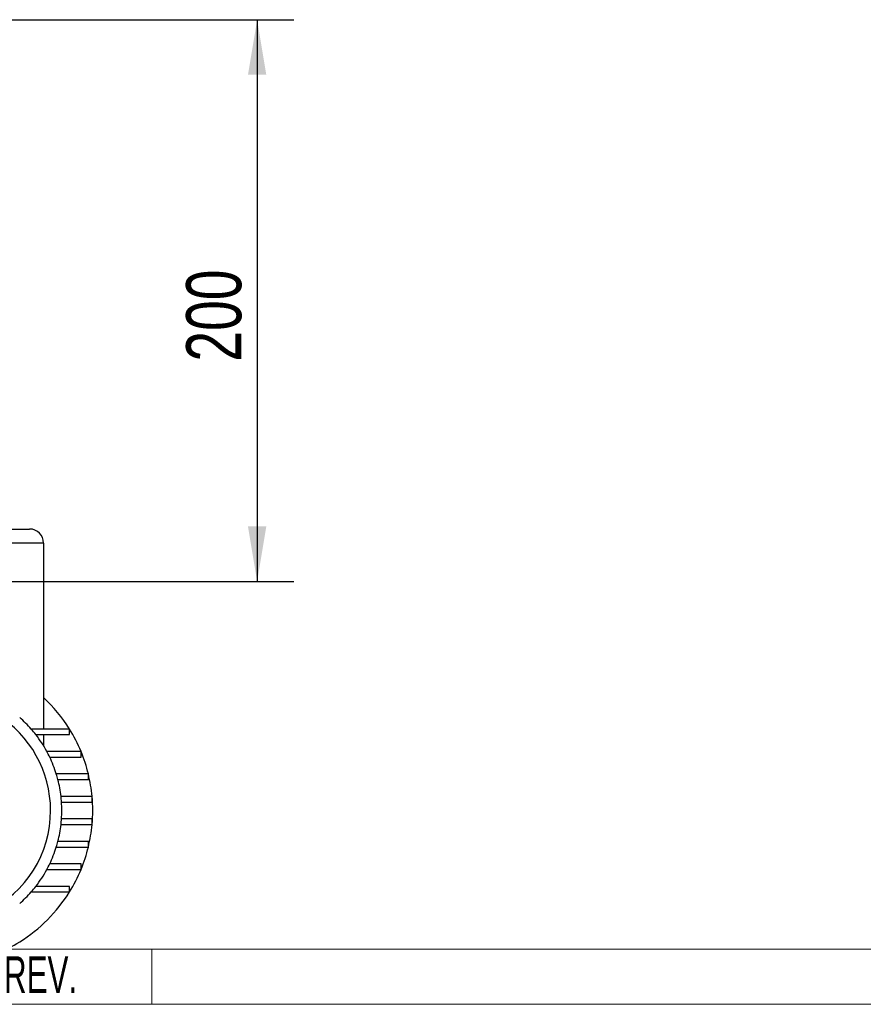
# Model space of a CAD drawing. Header units: millimetres. Extents: x 0 to 420, y 0 to 297.
# Tile 9 of 68: x 220 to 266, y 66 to 120. Entities that reach past the tile are written whole.
import ezdxf
from ezdxf.enums import TextEntityAlignment as Align

# ---------------------------------------------------------------- set-up
doc = ezdxf.new("R2010")
doc.units = ezdxf.units.MM
doc.layers.add('CARTIGLIO', color=140, linetype='Continuous')
doc.layers.add('QUOTE', color=174, linetype='Continuous')
doc.styles.add('SLDTEXTSTYLE0', font='TXT', dxfattribs={"width": 0.638298})
doc.styles.add('SLDTEXTSTYLE3', font='TXT', dxfattribs={"width": 0.75})
doc.dimstyles.new('SLDDIMSTYLE1', dxfattribs={"dimtxt": 3, "dimasz": 3, "dimexe": 0, "dimexo": 0.0625, "dimgap": 0.75, "dimtad": 1, "dimlfac": 6.533088, "dimrnd": 1e-09, "dimzin": 12, "dimdsep": 46, "dimtxsty": 'SLDTEXTSTYLE3', "dimsah": 1, "dimcen": 0.09, "dimadec": 0, "dimazin": 3, "dimtfac": 1, "dimtdec": 3, "dimtofl": 0, "dimtmove": 0, "dimatfit": 3, "dimfxl": 0, "dimfrac": 2, "dimtolj": 1, "dimtzin": 12, "dimarcsym": 0})

# ---------------------------------------------------------------- blocks, each defined once
blk = doc.blocks.new('SW_NOTE_0_27')
at = {"layer": 'CARTIGLIO', "color": 0, "insert": (2.34, 2.578), "char_height": 2, "attachment_point": 2, "style": 'SLDTEXTSTYLE0'}
blk.add_mtext('REV.', dxfattribs=at)
blk = doc.blocks.new('Cartiglio ALUSIC')
at = {"color": 161, "linetype": 'Continuous', "lineweight": 18}
for p, q in [((113.971, 153.999), (313.621, 153.999)), ((125.971, 153.999), (125.971, 150.999)), ((113.971, 150.999), (313.621, 150.999))]:
    blk.add_line(p, q, dxfattribs=at)
at = {"layer": 'CARTIGLIO', "color": 140}
blk.add_blockref('SW_NOTE_0_27', (117.568, 151.037), dxfattribs=at)
at = {"layer": 'CARTIGLIO', "color": 140, "style": 'SLDTEXTSTYLE0', "width": 0.638298}
for tag, height, p in [('AUTOATTR1', 3.5, (223.449, 133.7)), ('AUTOATTR2', 3.5, (221.929, 127.422)), ('AUTOATTR11', 3.5, (222.862, 121.411)), ('AUTOATTR8', 4, (219.244, 110.003)), ('AUTOATTR9', 4, (218.122, 100.423)), ('AUTOATTR0', 4, (249.033, 100.312))]:
    blk.add_attdef(tag, text='', height=height, dxfattribs=at).set_placement(p, align=Align.TOP_CENTER)
at = {"layer": 'CARTIGLIO', "color": 140}
for tag in ['AUTOATTR13', 'AUTOATTR12', 'AUTOATTR10', 'AUTOATTR7', 'AUTOATTR6', 'AUTOATTR5', 'AUTOATTR4', 'AUTOATTR3']:
    blk.add_attdef(tag, (0, 0), '', height=4, dxfattribs=at)
blk = doc.blocks.new('_D_3')
at = {"layer": 'QUOTE'}
for p, q in [((213.712, 119.819), (234.916, 119.819)), ((232.916, 119.819), (232.916, 89.206)), ((213.712, 89.206), (234.916, 89.206))]:
    blk.add_line(p, q, dxfattribs=at)
for points in [[(232.916, 119.819), (232.416, 116.819), (233.416, 116.819)], [(232.916, 89.206), (233.416, 92.206), (232.416, 92.206)]]:
    blk.add_solid(points, dxfattribs=at)
at = {"layer": 'QUOTE', "insert": (229.049, 101.188), "char_height": 3, "attachment_point": 1, "rotation": 90, "style": 'SLDTEXTSTYLE3'}
blk.add_mtext('200', dxfattribs=at)

msp = doc.modelspace()

# ---------------------------------------------------------------- linework, layer by layer
at = {"color": 7, "linetype": 'Continuous', "lineweight": 25}
for p, q in [((214.314, 92.0683), (220.5132, 92.0683)), ((221.2785, 91.3029), (214.314, 91.3029)), ((221.2785, 91.3029), (221.2785, 81.1699)), ((222.6918, 81.1699), (220.6036, 81.1699)), ((222.6918, 80.8638), (222.6918, 81.1699)), ((220.8563, 80.8638), (222.6918, 80.8638)), ((221.2785, 80.8638), (221.2785, 80.254)), ((223.3194, 79.9454), (221.4569, 79.9454)), ((223.3194, 79.6392), (223.3194, 79.9454)), ((221.6132, 79.6392), (223.3194, 79.6392)), ((223.7186, 78.7208), (221.9728, 78.7208)), ((222.0596, 78.4147), (223.7186, 78.4147)), ((223.7186, 78.4147), (223.7186, 78.7208)), ((223.9223, 77.4963), (222.2298, 77.4963)), ((223.9223, 77.1902), (223.9223, 77.4963)), ((222.2578, 77.1902), (223.9223, 77.1902)), ((223.9223, 76.2718), (222.2578, 76.2718)), ((223.9223, 75.9656), (223.9223, 76.2718)), ((222.2298, 75.9656), (223.9223, 75.9656)), ((221.9728, 74.7411), (223.7186, 74.7411)), ((223.7186, 75.0472), (222.0596, 75.0472)), ((223.7186, 74.7411), (223.7186, 75.0472)), ((221.4569, 73.5166), (223.3194, 73.5166)), ((223.3194, 73.8227), (221.6132, 73.8227)), ((223.3194, 73.5166), (223.3194, 73.8227)), ((222.6918, 72.5982), (220.8563, 72.5982)), ((222.6918, 72.292), (222.6918, 72.5982)), ((220.6036, 72.292), (222.6918, 72.292))]:
    msp.add_line(p, q, dxfattribs=at)
for centre, radius, start, end in [((220.5132, 91.3029), 0.7653, 0, 90), ((215.5385, 76.731), 6.1227, 0, 116.74368), ((215.5385, 76.731), 8.4187, 31.82137, 47.01411), ((215.5385, 76.731), 6.7349, 41.23058, 48.76942), ((215.5385, 76.731), 6.7349, 37.8529, 41.23058), ((215.5385, 76.731), 8.4187, 22.44635, 31.82137), ((215.5385, 76.731), 6.7349, 28.50743, 37.8529), ((215.5385, 76.731), 6.7349, 25.583, 28.50743), ((215.5385, 76.731), 8.4187, 13.67202, 22.44635), ((215.5385, 76.731), 6.7349, 17.1848, 25.583), ((215.5385, 76.731), 6.7349, 14.47751, 17.1848), ((215.5385, 76.731), 6.7349, 6.52498, 14.47751), ((215.5385, 76.731), 8.4187, 5.21591, 13.67202), ((215.5385, 76.731), 6.7349, 3.90956, 6.52498), ((215.5385, 76.731), 8.4187, 354.78409, 5.21591), ((215.5385, 76.731), 6.1227, 231.95249, 0), ((215.5385, 76.731), 6.7349, 356.09044, 3.90956), ((215.5385, 76.731), 6.7349, 353.47502, 356.09044), ((215.5385, 76.731), 6.7349, 345.52249, 353.47502), ((215.5385, 76.731), 8.4187, 346.32798, 354.78409), ((215.5385, 76.731), 6.7349, 334.417, 342.8152), ((215.5385, 76.731), 6.7349, 342.8152, 345.52249), ((215.5385, 76.731), 8.4187, 337.55365, 346.32798), ((215.5385, 76.731), 6.7349, 322.1471, 331.49257), ((215.5385, 76.731), 6.7349, 331.49257, 334.417), ((215.5385, 76.731), 8.4187, 328.17863, 337.55365), ((215.5385, 76.731), 6.7349, 318.76942, 322.1471), ((215.5385, 76.731), 6.7349, 311.23058, 318.76942), ((215.5385, 76.731), 8.4187, 301.82137, 328.17863), ((215.5385, 76.731), 8.4187, 292.44635, 301.82137)]:
    msp.add_arc(centre, radius, start, end, dxfattribs=at)

# ---------------------------------------------------------------- block references
at = {"layer": 'CARTIGLIO'}
msp.add_blockref('Cartiglio ALUSIC', (101.2063, -84.828), dxfattribs=at)

# ---------------------------------------------------------------- dimensions: what is measured, and where the dimension line sits
at = {"layer": 'QUOTE'}
dim = msp.add_linear_dim(base=(230.5349, 89.2059), p1=(211.7118, 119.8193), p2=(211.7118, 89.2059), angle=90, dimstyle='SLDDIMSTYLE1', dxfattribs=at)
dim.commit()
dim.dimension.update_dxf_attribs({"geometry": '_D_3', "text_midpoint": (230.5349, 104.5126), "dimtype": 160})

doc.saveas('drawing.dxf')
